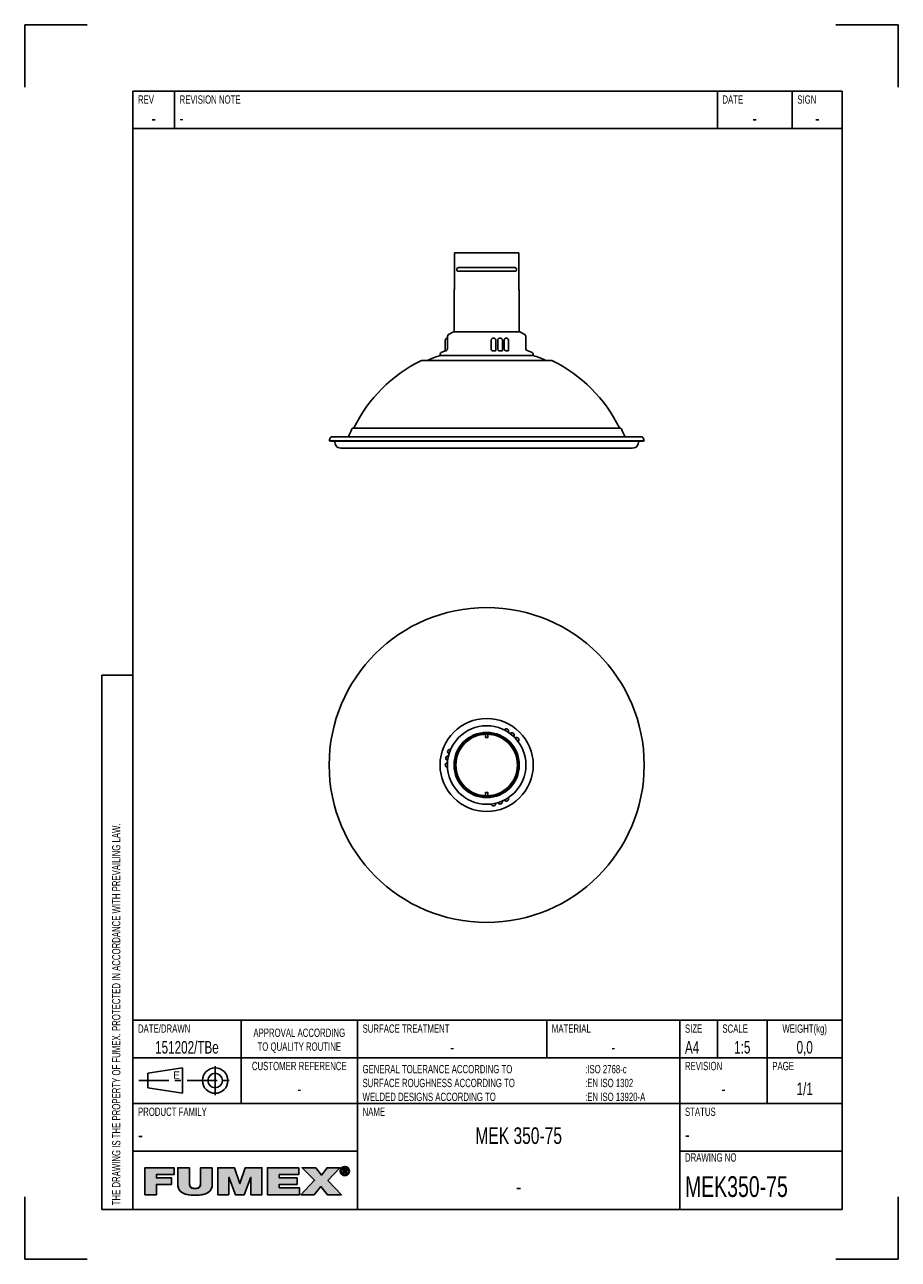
# Model space of a CAD drawing. Extents: x 0 to 210, y 0 to 297.
import ezdxf

# ---------------------------------------------------------------- set-up
doc = ezdxf.new("R2010")
doc.units = 0
doc.header["$LTSCALE"] = 19.36
doc.linetypes.add('CENTER', pattern=[0.6, 0.375, -0.075, 0.075, -0.075])
doc.layers.get('0').update_dxf_attribs({"linetype": 'CONTINUOUS'})
for name, color, linetype in [('101196_DXF_CONTINUOUS_LINE', 7, 'CONTINUOUS'), ('116336_DXF_CONTINUOUS_LINE', 7, 'CONTINUOUS'), ('116472_DXF_CONTINUOUS_LINE', 7, 'CONTINUOUS'), ('117006_DXF_CONTINUOUS_LINE', 7, 'CONTINUOUS'), ('117011_DXF_CONTINUOUS_LINE', 7, 'CONTINUOUS'), ('MEK350-75_DXF_CONTINUOUS_L', 7, 'CONTINUOUS'), ('MEK350-75_DXF_FORMAT', 7, 'CONTINUOUS')]:
    doc.layers.add(name, color=color, linetype=linetype)
doc.styles.add('TEXTSTYLE_2', font='txt', dxfattribs={"width": 0.7})
doc.styles.add('TEXTSTYLE_3', font='txt')

# ---------------------------------------------------------------- blocks, each defined once
blk = doc.blocks.new('SYMBOL_11_BL0', base_point=(53.46, 18.84))
at = {"layer": 'MEK350-75_DXF_FORMAT', "linetype": 'CONTINUOUS'}
for points in [[(31.68, 15.55), (28.88, 15.55), (28.88, 22.04), (35.91, 22.04), (35.91, 20.38), (31.68, 20.38), (31.68, 19.57), (35.31, 19.57), (35.31, 18.02), (31.68, 18.02)], [(45.09, 22.04), (45.09, 18.06), (45.05, 17.56), (44.94, 17.13), (44.76, 16.75), (44.51, 16.42), (44.19, 16.14), (43.78, 15.89), (43.27, 15.69), (42.64, 15.53), (41.87, 15.43), (40.95, 15.4), (40.03, 15.43), (39.26, 15.53), (38.63, 15.69), (38.12, 15.89), (37.71, 16.14), (37.38, 16.43), (37.13, 16.76), (36.95, 17.13), (36.84, 17.56), (36.8, 18.06), (36.8, 22.04), (39.6, 22.04), (39.6, 18.51), (39.62, 18.08), (39.67, 17.75), (39.78, 17.5), (39.95, 17.3), (40.19, 17.15), (40.52, 17.05), (40.97, 17.02), (41.4, 17.05), (41.72, 17.15), (41.96, 17.3), (42.12, 17.5), (42.22, 17.76), (42.28, 18.09), (42.29, 18.51), (42.29, 22.04)], [(49.07, 15.55), (46.42, 15.55), (46.42, 22.04), (50.41, 22.04), (51.7, 18.22), (51.73, 18.22), (53.03, 22.04), (57.01, 22.04), (57.01, 15.55), (54.37, 15.55), (54.37, 19.72), (54.34, 19.72), (52.76, 15.55), (50.67, 15.55), (49.09, 19.72), (49.07, 19.72)], [(66.03, 15.55), (58.36, 15.55), (58.36, 22.04), (65.89, 22.04), (65.89, 20.38), (61.17, 20.38), (61.17, 19.57), (65.46, 19.57), (65.46, 18.02), (61.17, 18.02), (61.17, 17.22), (66.03, 17.22)], [(69.59, 15.55), (66.38, 15.55), (69.67, 19.01), (66.68, 22.04), (69.96, 22.04), (71.34, 20.28), (72.69, 22.04), (75.79, 22.04), (72.88, 18.99), (76.12, 15.55), (72.75, 15.55), (71.2, 17.49)], [(76.31, 21.83), (76.23, 21.72), (76.16, 21.61), (76.12, 21.49), (76.09, 21.35), (76.08, 21.21), (75.87, 21.05), (75.86, 21.21), (75.87, 21.38), (75.91, 21.53), (75.97, 21.68), (76.05, 21.82), (76.36, 21.87)], [(76.09, 21.07), (76.12, 20.94), (76.16, 20.81), (76.23, 20.7), (76.31, 20.6), (76.15, 20.48), (76.05, 20.61), (75.97, 20.74), (75.91, 20.89), (75.87, 21.05), (76.08, 21.21)], [(76.46, 21.96), (76.36, 21.87), (76.05, 21.82), (76.15, 21.94), (76.57, 22.02)], [(76.69, 22.07), (76.57, 22.02), (76.15, 21.94), (76.27, 22.05), (76.82, 22.1)], [(76.95, 22.11), (76.82, 22.1), (76.27, 22.05), (76.33, 22.1), (77.43, 22.18), (77.57, 22.1), (77.64, 22.05), (77.76, 21.94), (77.85, 21.82), (77.93, 21.68), (77.99, 21.53), (78.03, 21.38), (78.04, 21.21), (78.03, 21.05), (77.99, 20.89), (77.93, 20.74), (77.86, 20.61), (77.76, 20.48), (77.64, 20.37), (77.57, 20.32), (77.43, 20.24), (77.28, 20.18), (77.12, 20.15), (76.79, 20.15), (76.63, 20.18), (76.48, 20.24), (76.4, 20.28), (76.95, 20.32), (77.09, 20.33), (77.22, 20.35), (77.34, 20.4), (77.45, 20.47), (77.55, 20.55), (77.59, 20.6), (77.67, 20.7), (77.74, 20.81), (77.78, 20.94), (77.81, 21.07), (77.82, 21.21), (77.81, 21.35), (77.78, 21.49), (77.74, 21.61), (77.67, 21.72), (77.59, 21.83), (77.55, 21.87), (77.45, 21.95), (77.34, 22.02), (77.21, 22.07), (77.09, 22.1)], [(76.95, 22.29), (77.12, 22.27), (77.28, 22.24), (77.43, 22.18), (76.33, 22.1), (76.48, 22.18), (76.63, 22.24), (76.79, 22.27)], [(76.73, 21.67), (76.54, 20.59), (76.54, 21.83), (77.01, 21.83), (77.01, 21.83), (77.12, 21.83), (77.2, 21.81), (77.27, 21.79), (77.33, 21.76), (77.37, 21.72), (77.39, 21.7), (77.4, 21.67), (77.43, 21.62), (77.44, 21.56), (77.45, 21.48), (77.44, 21.4), (77.43, 21.34), (77.4, 21.29), (77.08, 21.3), (77.12, 21.3), (77.15, 21.31), (77.18, 21.33), (77.2, 21.34), (77.22, 21.36), (77.23, 21.39), (77.24, 21.42), (77.25, 21.45), (77.25, 21.49), (77.25, 21.52), (77.24, 21.55), (77.23, 21.58), (77.22, 21.6), (77.2, 21.62), (77.17, 21.63), (77.14, 21.65), (77.11, 21.66), (77.07, 21.67), (77.02, 21.67), (76.98, 21.67), (76.85, 21.67)], [(76.95, 21.29), (76.97, 21.29), (77.03, 21.29), (77.08, 21.3), (77.4, 21.29), (76.73, 21.13), (76.73, 20.59), (76.54, 20.59), (76.73, 21.67), (76.73, 21.48), (76.73, 21.29), (76.84, 21.29)], [(77.13, 21.14), (77.48, 20.59), (77.27, 20.59), (76.94, 21.13), (76.73, 21.13), (77.4, 21.29), (77.36, 21.24), (77.32, 21.2), (77.26, 21.17), (77.2, 21.15)], [(76.35, 20.55), (76.46, 20.47), (76.26, 20.37), (76.15, 20.48), (76.31, 20.6)], [(76.57, 20.4), (76.69, 20.35), (76.4, 20.28), (76.26, 20.37), (76.46, 20.47)]]:
    blk.add_hatch(color=7, dxfattribs=at).paths.add_polyline_path(points)
at = {"layer": 'MEK350-75_DXF_FORMAT', "color": 7, "linetype": 'CONTINUOUS'}
for p, q in [((35.91, 22.04), (28.88, 22.04)), ((28.88, 22.04), (28.88, 15.55)), ((35.91, 22.04), (28.88, 22.04)), ((28.88, 22.04), (28.88, 15.55)), ((35.91, 20.38), (35.91, 22.04)), ((35.91, 20.38), (35.91, 22.04)), ((50.41, 22.04), (46.42, 22.04)), ((46.42, 22.04), (46.42, 15.55)), ((50.41, 22.04), (46.42, 22.04)), ((46.42, 22.04), (46.42, 15.55)), ((51.7, 18.22), (50.41, 22.04)), ((51.7, 18.22), (50.41, 22.04)), ((53.03, 22.04), (51.73, 18.22)), ((53.03, 22.04), (51.73, 18.22)), ((57.01, 22.04), (53.03, 22.04)), ((57.01, 22.04), (53.03, 22.04)), ((57.01, 15.55), (57.01, 22.04)), ((57.01, 15.55), (57.01, 22.04)), ((65.89, 22.04), (58.36, 22.04)), ((58.36, 22.04), (58.36, 15.55)), ((65.89, 22.04), (58.36, 22.04)), ((58.36, 22.04), (58.36, 15.55)), ((65.89, 20.38), (65.89, 22.04)), ((65.89, 20.38), (65.89, 22.04)), ((69.96, 22.04), (66.68, 22.04)), ((66.68, 22.04), (69.67, 19.01)), ((69.96, 22.04), (66.68, 22.04)), ((66.68, 22.04), (69.67, 19.01)), ((71.34, 20.28), (69.96, 22.04)), ((71.34, 20.28), (69.96, 22.04)), ((72.69, 22.04), (71.34, 20.28)), ((72.69, 22.04), (71.34, 20.28)), ((75.79, 22.04), (72.69, 22.04)), ((75.79, 22.04), (72.69, 22.04)), ((72.88, 18.99), (75.79, 22.04)), ((72.88, 18.99), (75.79, 22.04)), ((31.68, 19.57), (31.68, 20.38)), ((31.68, 20.38), (35.91, 20.38)), ((31.68, 19.57), (31.68, 20.38)), ((31.68, 20.38), (35.91, 20.38)), ((35.31, 19.57), (31.68, 19.57)), ((35.31, 19.57), (31.68, 19.57)), ((31.68, 15.55), (31.68, 18.02)), ((31.68, 18.02), (35.31, 18.02)), ((31.68, 15.55), (31.68, 18.02)), ((31.68, 18.02), (35.31, 18.02)), ((35.31, 18.02), (35.31, 19.57)), ((35.31, 18.02), (35.31, 19.57)), ((49.07, 15.55), (49.07, 19.72)), ((49.07, 19.72), (49.09, 19.72)), ((49.07, 15.55), (49.07, 19.72)), ((49.07, 19.72), (49.09, 19.72)), ((49.09, 19.72), (50.67, 15.55)), ((49.09, 19.72), (50.67, 15.55)), ((51.73, 18.22), (51.7, 18.22)), ((51.73, 18.22), (51.7, 18.22)), ((52.76, 15.55), (54.34, 19.72)), ((52.76, 15.55), (54.34, 19.72)), ((54.34, 19.72), (54.37, 19.72)), ((54.34, 19.72), (54.37, 19.72)), ((54.37, 19.72), (54.37, 15.55)), ((54.37, 19.72), (54.37, 15.55)), ((61.17, 19.57), (61.17, 20.38)), ((61.17, 20.38), (65.89, 20.38)), ((61.17, 19.57), (61.17, 20.38)), ((61.17, 20.38), (65.89, 20.38)), ((65.46, 19.57), (61.17, 19.57)), ((65.46, 19.57), (61.17, 19.57)), ((61.17, 17.22), (61.17, 18.02)), ((61.17, 18.02), (65.46, 18.02)), ((61.17, 17.22), (61.17, 18.02)), ((61.17, 18.02), (65.46, 18.02)), ((65.46, 18.02), (65.46, 19.57)), ((65.46, 18.02), (65.46, 19.57)), ((69.67, 19.01), (66.38, 15.55)), ((69.67, 19.01), (66.38, 15.55)), ((76.12, 15.55), (72.88, 18.99)), ((76.12, 15.55), (72.88, 18.99)), ((28.88, 15.55), (31.68, 15.55)), ((28.88, 15.55), (31.68, 15.55)), ((46.42, 15.55), (49.07, 15.55)), ((46.42, 15.55), (49.07, 15.55)), ((50.67, 15.55), (52.76, 15.55)), ((50.67, 15.55), (52.76, 15.55)), ((54.37, 15.55), (57.01, 15.55)), ((54.37, 15.55), (57.01, 15.55)), ((58.36, 15.55), (66.03, 15.55)), ((58.36, 15.55), (66.03, 15.55)), ((66.03, 17.22), (61.17, 17.22)), ((66.03, 17.22), (61.17, 17.22)), ((66.03, 15.55), (66.03, 17.22)), ((66.03, 15.55), (66.03, 17.22)), ((66.38, 15.55), (69.59, 15.55)), ((66.38, 15.55), (69.59, 15.55)), ((69.59, 15.55), (71.2, 17.49)), ((69.59, 15.55), (71.2, 17.49)), ((71.2, 17.49), (72.75, 15.55)), ((71.2, 17.49), (72.75, 15.55)), ((72.75, 15.55), (76.12, 15.55)), ((72.75, 15.55), (76.12, 15.55))]:
    blk.add_line(p, q, dxfattribs=at)
for points in [[(31.68, 15.55), (28.88, 15.55), (28.88, 22.04), (35.91, 22.04), (35.91, 20.38), (31.68, 20.38), (31.68, 19.57), (35.31, 19.57), (35.31, 18.02), (31.68, 18.02), (31.68, 15.55)], [(45.09, 22.04), (45.09, 18.06), (45.05, 17.56), (44.94, 17.13), (44.76, 16.75), (44.51, 16.42), (44.19, 16.14), (43.78, 15.89), (43.27, 15.69), (42.64, 15.53), (41.87, 15.43), (40.95, 15.4), (40.03, 15.43), (39.26, 15.53), (38.63, 15.69), (38.12, 15.89), (37.71, 16.14), (37.38, 16.43), (37.13, 16.76), (36.95, 17.13), (36.84, 17.56), (36.8, 18.06), (36.8, 22.04), (39.6, 22.04), (39.6, 18.51), (39.62, 18.08), (39.67, 17.75), (39.78, 17.5), (39.95, 17.3), (40.19, 17.15), (40.52, 17.05), (40.97, 17.02), (41.4, 17.05), (41.72, 17.15), (41.96, 17.3), (42.12, 17.5), (42.22, 17.76), (42.28, 18.09), (42.29, 18.51), (42.29, 22.04), (45.09, 22.04)], [(49.07, 15.55), (46.42, 15.55), (46.42, 22.04), (50.41, 22.04), (51.7, 18.22), (51.73, 18.22), (53.03, 22.04), (57.01, 22.04), (57.01, 15.55), (54.37, 15.55), (54.37, 19.72), (54.34, 19.72), (52.76, 15.55), (50.67, 15.55), (49.09, 19.72), (49.07, 19.72), (49.07, 15.55)], [(66.03, 15.55), (58.36, 15.55), (58.36, 22.04), (65.89, 22.04), (65.89, 20.38), (61.17, 20.38), (61.17, 19.57), (65.46, 19.57), (65.46, 18.02), (61.17, 18.02), (61.17, 17.22), (66.03, 17.22), (66.03, 15.55)], [(69.59, 15.55), (66.38, 15.55), (69.67, 19.01), (66.68, 22.04), (69.96, 22.04), (71.34, 20.28), (72.69, 22.04), (75.79, 22.04), (72.88, 18.99), (76.12, 15.55), (72.75, 15.55), (71.2, 17.49), (69.59, 15.55)], [(76.31, 21.83), (76.23, 21.72), (76.16, 21.61), (76.12, 21.49), (76.09, 21.35), (76.08, 21.21), (75.87, 21.05), (75.86, 21.21), (75.87, 21.38), (75.91, 21.53), (75.97, 21.68), (76.05, 21.82), (76.36, 21.87), (76.31, 21.83)], [(76.09, 21.07), (76.12, 20.94), (76.16, 20.81), (76.23, 20.7), (76.31, 20.6), (76.15, 20.48), (76.05, 20.61), (75.97, 20.74), (75.91, 20.89), (75.87, 21.05), (76.08, 21.21), (76.09, 21.07)], [(76.46, 21.96), (76.36, 21.87), (76.05, 21.82), (76.15, 21.94), (76.57, 22.02), (76.46, 21.96)], [(76.69, 22.07), (76.57, 22.02), (76.15, 21.94), (76.27, 22.05), (76.82, 22.1), (76.69, 22.07)], [(76.95, 22.11), (76.82, 22.1), (76.27, 22.05), (76.33, 22.1), (77.43, 22.18), (77.57, 22.1), (77.64, 22.05), (77.76, 21.94), (77.85, 21.82), (77.93, 21.68), (77.99, 21.53), (78.03, 21.38), (78.04, 21.21), (78.03, 21.05), (77.99, 20.89), (77.93, 20.74), (77.86, 20.61), (77.76, 20.48), (77.64, 20.37), (77.57, 20.32), (77.43, 20.24), (77.28, 20.18), (77.12, 20.15), (76.79, 20.15), (76.63, 20.18), (76.48, 20.24), (76.4, 20.28), (76.95, 20.32), (77.09, 20.33), (77.22, 20.35), (77.34, 20.4), (77.45, 20.47), (77.55, 20.55), (77.59, 20.6), (77.67, 20.7), (77.74, 20.81), (77.78, 20.94), (77.81, 21.07), (77.82, 21.21), (77.81, 21.35), (77.78, 21.49), (77.74, 21.61), (77.67, 21.72), (77.59, 21.83), (77.55, 21.87), (77.45, 21.95), (77.34, 22.02), (77.21, 22.07), (77.09, 22.1), (76.95, 22.11)], [(76.95, 22.29), (77.12, 22.27), (77.28, 22.24), (77.43, 22.18), (76.33, 22.1), (76.48, 22.18), (76.63, 22.24), (76.79, 22.27), (76.95, 22.29)], [(76.73, 21.67), (76.54, 20.59), (76.54, 21.83), (77.01, 21.83), (77.01, 21.83), (77.12, 21.83), (77.2, 21.81), (77.27, 21.79), (77.33, 21.76), (77.37, 21.72), (77.39, 21.7), (77.4, 21.67), (77.43, 21.62), (77.44, 21.56), (77.45, 21.48), (77.44, 21.4), (77.43, 21.34), (77.4, 21.29), (77.08, 21.3), (77.12, 21.3), (77.15, 21.31), (77.18, 21.33), (77.2, 21.34), (77.22, 21.36), (77.23, 21.39), (77.24, 21.42), (77.25, 21.45), (77.25, 21.49), (77.25, 21.52), (77.24, 21.55), (77.23, 21.58), (77.22, 21.6), (77.2, 21.62), (77.17, 21.63), (77.14, 21.65), (77.11, 21.66), (77.07, 21.67), (77.02, 21.67), (76.98, 21.67), (76.85, 21.67), (76.73, 21.67)], [(76.95, 21.29), (76.97, 21.29), (77.03, 21.29), (77.08, 21.3), (77.4, 21.29), (76.73, 21.13), (76.73, 20.59), (76.54, 20.59), (76.73, 21.67), (76.73, 21.48), (76.73, 21.29), (76.84, 21.29), (76.95, 21.29)], [(77.13, 21.14), (77.48, 20.59), (77.27, 20.59), (76.94, 21.13), (76.73, 21.13), (77.4, 21.29), (77.36, 21.24), (77.32, 21.2), (77.26, 21.17), (77.2, 21.15), (77.13, 21.14)], [(76.35, 20.55), (76.46, 20.47), (76.26, 20.37), (76.15, 20.48), (76.31, 20.6), (76.35, 20.55)], [(76.57, 20.4), (76.69, 20.35), (76.4, 20.28), (76.26, 20.37), (76.46, 20.47), (76.57, 20.4)]]:
    blk.add_lwpolyline(points, dxfattribs=at)
for points, knots in [([(45.09, 22.04), (45.09, 22.04), (42.29, 22.04), (42.29, 22.04), (42.29, 22.04), (42.29, 18.51), (42.29, 18.51), (42.29, 17.84), (42.29, 17.02), (40.97, 17.02), (39.6, 17.02), (39.6, 17.84), (39.6, 18.51), (39.6, 18.51), (39.6, 22.04), (39.6, 22.04), (39.6, 22.04), (36.8, 22.04), (36.8, 22.04), (36.8, 22.04), (36.8, 18.06), (36.8, 18.06), (36.8, 16.26), (38.18, 15.4), (40.95, 15.4), (43.73, 15.4), (45.09, 16.26), (45.09, 18.06), (45.09, 18.06), (45.09, 22.04), (45.09, 22.04)], [0, 0, 0, 0, 1, 1, 1, 2, 2, 2, 3, 3, 3, 4, 4, 4, 5, 5, 5, 6, 6, 6, 7, 7, 7, 8, 8, 8, 9, 9, 9, 10, 10, 10, 10]), ([(45.09, 22.04), (45.09, 22.04), (42.29, 22.04), (42.29, 22.04), (42.29, 22.04), (42.29, 18.51), (42.29, 18.51), (42.29, 17.84), (42.29, 17.02), (40.97, 17.02), (39.6, 17.02), (39.6, 17.84), (39.6, 18.51), (39.6, 18.51), (39.6, 22.04), (39.6, 22.04), (39.6, 22.04), (36.8, 22.04), (36.8, 22.04), (36.8, 22.04), (36.8, 18.06), (36.8, 18.06), (36.8, 16.26), (38.18, 15.4), (40.95, 15.4), (43.73, 15.4), (45.09, 16.26), (45.09, 18.06), (45.09, 18.06), (45.09, 22.04), (45.09, 22.04)], [0, 0, 0, 0, 1, 1, 1, 2, 2, 2, 3, 3, 3, 4, 4, 4, 5, 5, 5, 6, 6, 6, 7, 7, 7, 8, 8, 8, 9, 9, 9, 10, 10, 10, 10]), ([(76.95, 20.14), (77.54, 20.14), (78.04, 20.59), (78.04, 21.21), (78.04, 21.83), (77.54, 22.29), (76.95, 22.29), (76.36, 22.29), (75.86, 21.83), (75.86, 21.21), (75.86, 20.59), (76.36, 20.14), (76.95, 20.14)], [0, 0, 0, 0, 1, 1, 1, 2, 2, 2, 3, 3, 3, 4, 4, 4, 4]), ([(76.95, 20.14), (77.54, 20.14), (78.04, 20.59), (78.04, 21.21), (78.04, 21.83), (77.54, 22.29), (76.95, 22.29), (76.36, 22.29), (75.86, 21.83), (75.86, 21.21), (75.86, 20.59), (76.36, 20.14), (76.95, 20.14)], [0, 0, 0, 0, 1, 1, 1, 2, 2, 2, 3, 3, 3, 4, 4, 4, 4]), ([(76.08, 21.21), (76.08, 21.72), (76.46, 22.11), (76.95, 22.11), (77.44, 22.11), (77.82, 21.72), (77.82, 21.21), (77.82, 20.7), (77.44, 20.32), (76.95, 20.32), (76.46, 20.32), (76.08, 20.7), (76.08, 21.21)], [0, 0, 0, 0, 1, 1, 1, 2, 2, 2, 3, 3, 3, 4, 4, 4, 4]), ([(76.08, 21.21), (76.08, 21.72), (76.46, 22.11), (76.95, 22.11), (77.44, 22.11), (77.82, 21.72), (77.82, 21.21), (77.82, 20.7), (77.44, 20.32), (76.95, 20.32), (76.46, 20.32), (76.08, 20.7), (76.08, 21.21)], [0, 0, 0, 0, 1, 1, 1, 2, 2, 2, 3, 3, 3, 4, 4, 4, 4]), ([(76.73, 21.13), (76.73, 21.13), (76.94, 21.13), (76.94, 21.13), (76.94, 21.13), (77.27, 20.59), (77.27, 20.59), (77.27, 20.59), (77.48, 20.59), (77.48, 20.59), (77.48, 20.59), (77.13, 21.14), (77.13, 21.14), (77.31, 21.16), (77.45, 21.26), (77.45, 21.48), (77.45, 21.72), (77.3, 21.83), (77.01, 21.83), (77.01, 21.83), (76.54, 21.83), (76.54, 21.83), (76.54, 21.83), (76.54, 20.59), (76.54, 20.59), (76.54, 20.59), (76.73, 20.59), (76.73, 20.59), (76.73, 20.59), (76.73, 21.13), (76.73, 21.13)], [0, 0, 0, 0, 1, 1, 1, 2, 2, 2, 3, 3, 3, 4, 4, 4, 5, 5, 5, 6, 6, 6, 7, 7, 7, 8, 8, 8, 9, 9, 9, 10, 10, 10, 10]), ([(76.73, 21.13), (76.73, 21.13), (76.94, 21.13), (76.94, 21.13), (76.94, 21.13), (77.27, 20.59), (77.27, 20.59), (77.27, 20.59), (77.48, 20.59), (77.48, 20.59), (77.48, 20.59), (77.13, 21.14), (77.13, 21.14), (77.31, 21.16), (77.45, 21.26), (77.45, 21.48), (77.45, 21.72), (77.3, 21.83), (77.01, 21.83), (77.01, 21.83), (76.54, 21.83), (76.54, 21.83), (76.54, 21.83), (76.54, 20.59), (76.54, 20.59), (76.54, 20.59), (76.73, 20.59), (76.73, 20.59), (76.73, 20.59), (76.73, 21.13), (76.73, 21.13)], [0, 0, 0, 0, 1, 1, 1, 2, 2, 2, 3, 3, 3, 4, 4, 4, 5, 5, 5, 6, 6, 6, 7, 7, 7, 8, 8, 8, 9, 9, 9, 10, 10, 10, 10]), ([(76.73, 21.29), (76.73, 21.29), (76.73, 21.67), (76.73, 21.67), (76.73, 21.67), (76.98, 21.67), (76.98, 21.67), (77.11, 21.67), (77.25, 21.64), (77.25, 21.49), (77.25, 21.3), (77.11, 21.29), (76.95, 21.29), (76.95, 21.29), (76.73, 21.29), (76.73, 21.29)], [0, 0, 0, 0, 1, 1, 1, 2, 2, 2, 3, 3, 3, 4, 4, 4, 5, 5, 5, 5]), ([(76.73, 21.29), (76.73, 21.29), (76.73, 21.67), (76.73, 21.67), (76.73, 21.67), (76.98, 21.67), (76.98, 21.67), (77.11, 21.67), (77.25, 21.64), (77.25, 21.49), (77.25, 21.3), (77.11, 21.29), (76.95, 21.29), (76.95, 21.29), (76.73, 21.29), (76.73, 21.29)], [0, 0, 0, 0, 1, 1, 1, 2, 2, 2, 3, 3, 3, 4, 4, 4, 5, 5, 5, 5])]:
    blk.add_open_spline(points, degree=3, knots=knots, dxfattribs=at)
for points in [[(76.95, 20.32), (76.4, 20.28), (76.82, 20.33), (76.69, 20.35)], [(76.95, 20.14), (76.79, 20.15), (77.12, 20.15)]]:
    blk.add_solid(points, dxfattribs=at)
blk = doc.blocks.new('SYMBOL_0_BL1', base_point=(39, 43))
at = {"layer": 'MEK350-75_DXF_CONTINUOUS_L', "color": 7, "linetype": 'CONTINUOUS'}
for p, q in [((29.59375, 44.75), (37.90625, 46.0625)), ((29.59375, 41.25), (29.59375, 44.75)), ((37.90625, 46.0625), (37.90625, 39.9375)), ((37.90625, 39.9375), (29.59375, 41.25))]:
    blk.add_line(p, q, dxfattribs=at)
at = {"layer": 'MEK350-75_DXF_CONTINUOUS_L', "color": 7, "linetype": 'CENTER'}
for p, q in [((45.78125, 46.5), (45.78125, 39.5)), ((27.40625, 43), (50.59375, 43))]:
    blk.add_line(p, q, dxfattribs=at)
at = {"layer": 'MEK350-75_DXF_CONTINUOUS_L', "color": 7, "linetype": 'CONTINUOUS'}
for radius in [3.0625, 1.75]:
    blk.add_circle((45.78125, 43), radius, dxfattribs=at)

msp = doc.modelspace()

# ---------------------------------------------------------------- linework, layer by layer
at = {"layer": '101196_DXF_CONTINUOUS_LINE', "color": 7, "linetype": 'CONTINUOUS'}
for p, q in [((110.73, 125.61), (110.73, 126.3)), ((111.27, 125.51), (110.83, 125.51)), ((111.37, 125.61), (111.37, 126.3)), ((110.73, 112.21), (110.73, 111.52)), ((110.83, 112.31), (111.27, 112.31)), ((111.37, 112.21), (111.37, 111.52))]:
    msp.add_line(p, q, dxfattribs=at)
for centre, start, end in [((110.83, 125.61), 180, 270), ((111.27, 125.61), 270, 360), ((110.83, 112.21), 90, 180), ((111.27, 112.21), 0, 90)]:
    msp.add_arc(centre, 0.1, start, end, dxfattribs=at)
at = {"layer": '116336_DXF_CONTINUOUS_LINE', "color": 7, "linetype": 'CONTINUOUS'}
for p, q in [((103.35, 233.76), (103.35, 242.13)), ((118.75, 242.13), (103.35, 242.13)), ((118.75, 233.76), (118.75, 242.13)), ((117.8, 238.58), (104.3, 238.58)), ((117.8, 237.68), (104.3, 237.68)), ((103.25, 223.15), (103.25, 232.51)), ((118.85, 223.15), (118.85, 232.51))]:
    msp.add_line(p, q, dxfattribs=at)
for radius in [7.8, 7.7, 7.4]:
    msp.add_circle((111.05, 118.91), radius, dxfattribs=at)
for centre, radius, start, end in [((104.3, 238.13), 0.45, 90, 270), ((117.8, 238.13), 0.45, 270, 90), ((110.66, 232.51), 7.41, 170.8229, 179.9927), ((102.95, 233.76), 0.4, 350.8155, 360), ((119.15, 233.76), 0.4, 180, 189.1845), ((111.44, 232.51), 7.41, 0.0073, 9.1771)]:
    msp.add_arc(centre, radius, start, end, dxfattribs=at)
at = {"layer": '116472_DXF_CONTINUOUS_LINE', "color": 7, "linetype": 'CONTINUOUS'}
for p, q in [((95.4, 216.19), (126.7, 216.19)), ((143.1, 199.97), (79.01, 199.97)), ((73.2, 196.87), (73.34, 197.38)), ((73.2, 196.87), (73.47, 196.79)), ((148.91, 196.87), (73.2, 196.87)), ((148.64, 196.79), (73.47, 196.79)), ((73.96, 197.87), (148.14, 197.87)), ((74.46, 196.79), (74.62, 196.18)), ((147.65, 196.79), (147.48, 196.18)), ((148.91, 196.87), (148.64, 196.79)), ((148.91, 196.87), (148.77, 197.38)), ((76.05, 195.09), (146.05, 195.09))]:
    msp.add_line(p, q, dxfattribs=at)
msp.add_circle((111.05, 118.91), 37.86, dxfattribs=at)
for centre, radius, start, end in [((111.05, 184.26), 35, 108.6282, 114.1636), ((111.05, 184.26), 35, 65.8364, 71.3718), ((111.05, 184.26), 35.6, 116.3775, 153.7228), ((95.4, 215.81), 0.38, 90, 116.3775), ((126.7, 215.81), 0.38, 63.6225, 90), ((111.05, 184.26), 35.6, 26.2772, 63.6225), ((111.05, 184.26), 35.9, 154.4408, 157.7301), ((79.01, 199.59), 0.38, 90, 154.4408), ((79.04, 200.07), 0.1, 270, 333.7228), ((143.06, 200.07), 0.1, 206.2772, 270), ((143.1, 199.59), 0.38, 25.5592, 90), ((111.05, 184.26), 35.9, 22.2699, 25.5592), ((73.96, 197.22), 0.65, 90, 165), ((76.05, 196.57), 1.48, 195, 270), ((146.05, 196.57), 1.48, 270, 345), ((148.14, 197.22), 0.65, 15, 90)]:
    msp.add_arc(centre, radius, start, end, dxfattribs=at)
at = {"layer": '117006_DXF_CONTINUOUS_LINE', "color": 7, "linetype": 'CONTINUOUS'}
msp.add_arc((111.05, 118.91), 7.8, 0, 182.5926, dxfattribs=at)
at = {"layer": '117011_DXF_CONTINUOUS_LINE', "color": 7, "linetype": 'CONTINUOUS'}
for p, q in [((101.91, 222.48), (103.06, 223.14)), ((103.12, 223.15), (118.98, 223.15)), ((120.19, 222.48), (119.04, 223.14)), ((101.09, 218.52), (101.09, 221.08)), ((101.61, 221.63), (101.61, 221.96)), ((101.63, 218.99), (101.63, 221.08)), ((112.15, 218.99), (112.15, 221.08)), ((112.98, 221.54), (112.98, 221.54)), ((113.24, 218.74), (113.24, 221.08)), ((113.76, 218.99), (113.76, 221.08)), ((114.38, 221.62), (114.38, 221.62)), ((114.82, 218.66), (114.82, 221.08)), ((115.29, 218.99), (115.29, 221.08)), ((115.81, 221.63), (115.77, 221.63)), ((115.83, 221.62), (115.83, 221.62)), ((116.31, 218.61), (116.31, 221.08)), ((120.49, 218.99), (120.49, 221.96)), ((99.85, 217.43), (99.85, 217.79)), ((99.85, 217.43), (122.25, 217.43)), ((100.12, 218.16), (101.09, 218.52)), ((116.31, 218.61), (116.31, 218.61)), ((121.99, 218.16), (120.76, 218.61)), ((122.25, 217.43), (122.25, 217.79)), ((115.31, 127.38), (115.29, 127.35)), ((116.24, 126.8), (116.26, 126.83)), ((116.71, 126.51), (116.69, 126.49)), ((117.53, 125.78), (117.55, 125.81)), ((117.95, 125.41), (117.92, 125.39)), ((102.39, 122.65), (102.35, 122.66)), ((118.63, 124.55), (118.65, 124.57)), ((101.63, 119.46), (101.59, 119.46)), ((101.64, 120.02), (101.68, 120.01)), ((101.87, 121.09), (101.83, 121.1)), ((101.98, 121.63), (102.01, 121.62)), ((101.59, 118.37), (101.63, 118.36)), ((114.8, 110.21), (114.79, 110.25)), ((115.29, 110.48), (115.31, 110.45)), ((116.26, 111), (116.24, 111.03)), ((112.15, 109.54), (112.16, 109.5)), ((113.23, 109.69), (113.23, 109.73)), ((113.76, 109.87), (113.77, 109.84))]:
    msp.add_line(p, q, dxfattribs=at)
for radius in [11.2, 9.44, 7.84]:
    msp.add_circle((111.05, 118.91), radius, dxfattribs=at)
for centre, radius, start, end in [((101.64, 221.08), 0.55, 93.1266, 180), ((102.21, 221.96), 0.6, 120, 180), ((112.69, 221.08), 0.545, 58.1126, 89.7414), ((112.69, 221.1), 0.534, 53.344, 59.3934), ((112.69, 221.08), 0.548, 359.707, 30.4947), ((112.69, 221.08), 0.55, 359.9999, 29.8329), ((114.28, 221.11), 0.514, 78.1446, 89.708), ((114.28, 221.11), 0.516, 51.3388, 77.9707), ((114.27, 221.08), 0.55, 359.9996, 52.4511), ((115.77, 221.18), 0.452, 82.6615, 89.6966), ((115.76, 221.07), 0.554, 63.5459, 82.5666), ((115.76, 221.08), 0.55, 0.0006, 63.475), ((119.89, 221.96), 0.6, 0, 60), ((100.25, 217.79), 0.4, 110, 180), ((89.71, 251.63), 35.01, 288.9739, 289.4389), ((120.89, 218.99), 0.4, 180, 250), ((121.85, 217.79), 0.4, 0, 70), ((115.76, 127.06), 0.55, 335, 145), ((117.1, 126.12), 0.55, 325, 135), ((118.26, 124.96), 0.55, 315, 125), ((102.21, 122.13), 0.55, 75, 245), ((101.64, 118.91), 0.55, 95, 265), ((101.79, 120.55), 0.55, 85, 255), ((114.27, 110.07), 0.55, 205, 15), ((115.76, 110.76), 0.55, 215, 25), ((112.69, 109.65), 0.55, 195, 5)]:
    msp.add_arc(centre, radius, start, end, dxfattribs=at)
for points, knots in [([(101.63, 221.08), (101.63, 221.13), (101.63, 221.19), (101.63, 221.29), (101.62, 221.35), (101.62, 221.41), (101.62, 221.46), (101.62, 221.49), (101.62, 221.52), (101.62, 221.54), (101.62, 221.56), (101.62, 221.58), (101.61, 221.59), (101.61, 221.6), (101.61, 221.61), (101.61, 221.61), (101.61, 221.62), (101.61, 221.62), (101.61, 221.62), (101.61, 221.63), (101.61, 221.63)], [0, 0, 0, 0, 0.25004, 0.375061, 0.500081, 0.625102, 0.687612, 0.750122, 0.812633, 0.843888, 0.875143, 0.906398, 0.937653, 0.953281, 0.968908, 0.976723, 0.984534, 0.992335, 0.996296, 1, 1, 1, 1]), ([(112.69, 221.63), (112.67, 221.63), (112.64, 221.63), (112.57, 221.62), (112.48, 221.59), (112.39, 221.54), (112.28, 221.45), (112.17, 221.3), (112.15, 221.15), (112.15, 221.08)], [0, 0, 0, 0, 0.062145, 0.124323, 0.24883, 0.373731, 0.498992, 0.749158, 1, 1, 1, 1]), ([(112.96, 221.56), (112.92, 221.58), (112.86, 221.61), (112.76, 221.63), (112.72, 221.63), (112.69, 221.63)], [0, 0, 0, 0, 0.499415, 0.749575, 1, 1, 1, 1]), ([(114.28, 221.63), (114.26, 221.63), (114.23, 221.63), (114.16, 221.62), (114.08, 221.59), (113.99, 221.54), (113.88, 221.45), (113.78, 221.3), (113.76, 221.15), (113.76, 221.08)], [0, 0, 0, 0, 0.060565, 0.121273, 0.243396, 0.366869, 0.491781, 0.744275, 1, 1, 1, 1]), ([(115.77, 221.63), (115.76, 221.63), (115.73, 221.63), (115.68, 221.62), (115.63, 221.61), (115.57, 221.58), (115.5, 221.54), (115.4, 221.45), (115.31, 221.29), (115.29, 221.15), (115.29, 221.08)], [0, 0, 0, 0, 0.057863, 0.116022, 0.174742, 0.234118, 0.354996, 0.479192, 0.735669, 1, 1, 1, 1]), ([(115.83, 221.62), (115.88, 221.62), (115.94, 221.6), (116, 221.57), (116.01, 221.56)], [0, 0, 0, 0, 0.747521, 1, 1, 1, 1]), ([(101.36, 218.61), (101.41, 218.63), (101.51, 218.68), (101.57, 218.77), (101.59, 218.83)], [0, 0, 0, 0, 0.485357, 1, 1, 1, 1]), ([(112.15, 218.99), (112.15, 218.97), (112.15, 218.92), (112.15, 218.86), (112.16, 218.83)], [0, 0, 0, 0, 0.256499, 1, 1, 1, 1]), ([(112.16, 218.83), (112.16, 218.8), (112.17, 218.75), (112.19, 218.69), (112.22, 218.64), (112.25, 218.62), (112.27, 218.61)], [0, 0, 0, 0, 0.290478, 0.548042, 0.777519, 1, 1, 1, 1]), ([(112.27, 218.61), (112.34, 218.58), (112.51, 218.53), (112.77, 218.51), (112.99, 218.53), (113.13, 218.57), (113.18, 218.59), (113.2, 218.61)], [0, 0, 0, 0, 0.249073, 0.545978, 0.816345, 0.920856, 1, 1, 1, 1]), ([(113.2, 218.61), (113.22, 218.62), (113.23, 218.65), (113.24, 218.7), (113.24, 218.73), (113.24, 218.74)], [0, 0, 0, 0, 0.414314, 0.683303, 1, 1, 1, 1]), ([(113.76, 218.99), (113.76, 218.97), (113.76, 218.92), (113.77, 218.86), (113.77, 218.83)], [0, 0, 0, 0, 0.255774, 1, 1, 1, 1]), ([(113.77, 218.83), (113.78, 218.8), (113.79, 218.75), (113.82, 218.69), (113.86, 218.64), (113.9, 218.62), (113.92, 218.61)], [0, 0, 0, 0, 0.2748, 0.526356, 0.762261, 1, 1, 1, 1]), ([(113.92, 218.61), (114, 218.58), (114.18, 218.53), (114.41, 218.51), (114.58, 218.52), (114.68, 218.54), (114.76, 218.56), (114.8, 218.59), (114.81, 218.61)], [0, 0, 0, 0, 0.284245, 0.593283, 0.732174, 0.848457, 0.937283, 1, 1, 1, 1]), ([(114.81, 218.61), (114.81, 218.61), (114.82, 218.63), (114.82, 218.64), (114.82, 218.66)], [0, 0, 0, 0, 0.208921, 1, 1, 1, 1]), ([(115.29, 218.99), (115.29, 218.97), (115.29, 218.92), (115.3, 218.86), (115.31, 218.83)], [0, 0, 0, 0, 0.254808, 1, 1, 1, 1]), ([(115.31, 218.83), (115.32, 218.78), (115.35, 218.71), (115.42, 218.64), (115.47, 218.62), (115.49, 218.61)], [0, 0, 0, 0, 0.509653, 0.751813, 1, 1, 1, 1]), ([(115.49, 218.61), (115.53, 218.6), (115.62, 218.57), (115.76, 218.54), (115.9, 218.52), (116.03, 218.51), (116.14, 218.52), (116.22, 218.53), (116.26, 218.55), (116.29, 218.57), (116.3, 218.59), (116.31, 218.6), (116.31, 218.61)], [0, 0, 0, 0, 0.155822, 0.3215, 0.487053, 0.641326, 0.773809, 0.876922, 0.916665, 0.949096, 0.975871, 1, 1, 1, 1])]:
    msp.add_open_spline(points, degree=3, knots=knots, dxfattribs=at)
for points in [[(112.98, 221.54), (113.05, 221.5), (113.11, 221.43), (113.16, 221.36)], [(113.16, 221.35), (113.12, 221.43), (113.05, 221.5), (112.98, 221.54)], [(113.13, 221.41), (113.09, 221.45), (113.05, 221.49), (113.01, 221.53)], [(114.36, 221.62), (114.34, 221.63), (114.31, 221.63), (114.28, 221.63)], [(114.42, 221.61), (114.4, 221.62), (114.38, 221.62), (114.36, 221.62)], [(114.61, 221.51), (114.54, 221.56), (114.46, 221.6), (114.38, 221.62)], [(114.53, 221.56), (114.5, 221.58), (114.46, 221.6), (114.42, 221.61)], [(115.86, 221.62), (115.85, 221.62), (115.83, 221.63), (115.81, 221.63)], [(115.93, 221.6), (115.91, 221.61), (115.89, 221.62), (115.86, 221.62)], [(101.59, 218.83), (101.62, 218.88), (101.63, 218.93), (101.63, 218.99)]]:
    msp.add_open_spline(points, degree=3, dxfattribs=at)
at = {"layer": 'MEK350-75_DXF_FORMAT', "color": 7, "linetype": 'CONTINUOUS'}
for p, q in [((0, 281.98), (0, 297)), ((0, 297), (15, 297)), ((195, 297), (210, 297)), ((210, 282), (210, 297)), ((196.5, 281), (26, 281)), ((26, 281), (26, 272)), ((26, 12), (26, 281)), ((26, 281), (196.5, 281)), ((36, 281), (36, 272)), ((166.5, 281), (166.5, 272)), ((184.5, 281), (184.5, 272)), ((196.5, 281), (196.5, 272)), ((196.5, 281), (196.5, 12)), ((196.5, 272), (26, 272)), ((18.5, 12), (18.5, 140.5)), ((18.5, 140.5), (26, 140.5)), ((196.5, 57.5), (26, 57.5)), ((26, 12), (26, 57.5)), ((52, 37.5), (52, 57.5)), ((80, 12), (80, 57.5)), ((125.5, 48.5), (125.5, 57.5)), ((157.5, 12), (157.5, 57.5)), ((166.5, 48.5), (166.5, 57.5)), ((178.5, 37.5), (178.5, 57.5)), ((196.5, 12), (196.5, 57.5)), ((196.5, 48.5), (26, 48.5)), ((196.5, 37.5), (26, 37.5)), ((80, 26), (26, 26)), ((196.5, 26), (157.5, 26)), ((0, 0), (0, 15)), ((210, 0), (210, 14.99)), ((18.5, 12), (196.5, 12)), ((196.5, 12), (26, 12)), ((0, 0), (15, 0)), ((195, 0), (210, 0))]:
    msp.add_line(p, q, dxfattribs=at)

# ---------------------------------------------------------------- block references
at = {"layer": 'MEK350-75_DXF_CONTINUOUS_L', "color": 7, "linetype": 'CONTINUOUS'}
msp.add_blockref('SYMBOL_0_BL1', (39, 43), dxfattribs=at)
at = {"layer": 'MEK350-75_DXF_FORMAT', "color": 2, "linetype": 'CONTINUOUS'}
msp.add_blockref('SYMBOL_11_BL0', (53.46, 18.84), dxfattribs=at)

# ---------------------------------------------------------------- texts
at = {"color": 7, "linetype": 'CONTINUOUS'}
for s, insert, char_height, width, attachment_point, style in [('DATE/DRAWN', (27.23, 56.5), 2, 14, 1, 'TEXTSTYLE_2'), ('SURFACE TREATMENT', (81.22, 56.5), 2, 23.8, 1, 'TEXTSTYLE_2'), ('MATERIAL', (126.72, 56.5), 2, 11.2, 1, 'TEXTSTYLE_2'), ('SIZE ', (158.72, 56.5), 2, 7, 1, 'TEXTSTYLE_2'), ('SCALE', (167.72, 56.5), 2, 7, 1, 'TEXTSTYLE_2'), ('WEIGHT(kg)', (187.5, 56.5), 2, 14, 2, 'TEXTSTYLE_2'), ('APPROVAL ACCORDING\\PTO QUALITY ROUTINE', (66, 55.5), 2, 25.2, 2, 'TEXTSTYLE_2'), ('151202/TBe', (39, 52.5), 3, 21, 2, 'TEXTSTYLE_2'), ('-', (102.75, 52.5), 3, 2.1, 2, 'TEXTSTYLE_2'), ('-', (141.5, 52.5), 3, 2.1, 2, 'TEXTSTYLE_2'), ('A4 ', (158.72, 52.5), 3, 6.3, 1, 'TEXTSTYLE_2'), ('1:5', (172.5, 52.5), 3, 6.3, 2, 'TEXTSTYLE_2'), ('0,0', (187.5, 52.5), 3, 6.3, 2, 'TEXTSTYLE_2'), ('CUSTOMER REFERENCE', (66, 47.5), 2, 25.2, 2, 'TEXTSTYLE_2'), ('REVISION', (158.72, 47.5), 2, 11.2, 1, 'TEXTSTYLE_2'), ('PAGE', (179.72, 47.5), 2, 5.6, 1, 'TEXTSTYLE_2'), ('E', (35.72, 45.19), 1.75, 1.75, 1, 'TEXTSTYLE_3')]:
    msp.add_mtext(s, dxfattribs=dict(at, insert=insert, char_height=char_height, width=width, attachment_point=attachment_point, style=style))
at = {"layer": 'MEK350-75_DXF_FORMAT', "color": 2, "linetype": 'CONTINUOUS', "style": 'TEXTSTYLE_2'}
for s, insert, char_height, width, attachment_point in [('REV', (27.23, 280), 2, 4.2, 1), ('REVISION NOTE', (37.23, 280), 2, 18.2, 1), ('DATE', (167.72, 280), 2, 5.6, 1), ('SIGN', (185.72, 280), 2, 5.6, 1), ('-', (31, 276.25), 3.5, 2.45, 2), ('-', (37.23, 276), 3, 2.1, 1), ('-', (175.5, 276.25), 3.5, 2.45, 2), ('-', (190.5, 276.25), 3.5, 2.45, 2)]:
    msp.add_mtext(s, dxfattribs=dict(at, insert=insert, char_height=char_height, width=width, attachment_point=attachment_point))
at = {"layer": 'MEK350-75_DXF_FORMAT', "color": 2, "linetype": 'CONTINUOUS', "insert": (21, 13), "char_height": 2, "width": 114.8, "attachment_point": 1, "rotation": 90, "style": 'TEXTSTYLE_2'}
msp.add_mtext('THE DRAWING IS THE PROPERTY OF FUMEX. PROTECTED IN ACCORDANCE WITH PREVAILING LAW.', dxfattribs=at)
at = {"layer": 'MEK350-75_DXF_FORMAT', "color": 7, "linetype": 'CONTINUOUS', "style": 'TEXTSTYLE_2'}
for s, insert, char_height, width, attachment_point in [('GENERAL TOLERANCE ACCORDING TO\\PSURFACE ROUGHNESS ACCORDING TO\\PWELDED DESIGNS ACCORDING TO\\P ', (81.22, 46.75), 2, 42, 1), (':ISO 2768-c\\P:EN ISO 1302\\P:EN ISO 13920-A \\P ', (134.72, 46.75), 2, 22.4, 1), ('1/1', (187.5, 42.5), 3, 6.3, 2), ('-', (66, 42.5), 3, 2.1, 2), ('- ', (168, 42.5), 3, 4.2, 2), ('PRODUCT FAMILY', (27.23, 36.5), 2, 19.6, 1), ('NAME ', (81.22, 36.5), 2, 7, 1), ('STATUS ', (158.72, 36.5), 2, 9.8, 1), ('-', (27.23, 32), 4, 2.8, 1), ('MEK 350-75', (118.75, 31.75), 4, 28, 2), ('-  ', (158.72, 31.75), 3.5, 7.35, 1), ('DRAWING NO', (158.72, 25.5), 2, 14, 1), ('MEK350-75', (158.72, 20), 5, 31.5, 1), ('-', (118.75, 19.5), 4, 2.8, 2)]:
    msp.add_mtext(s, dxfattribs=dict(at, insert=insert, char_height=char_height, width=width, attachment_point=attachment_point))

doc.saveas('drawing.dxf')
